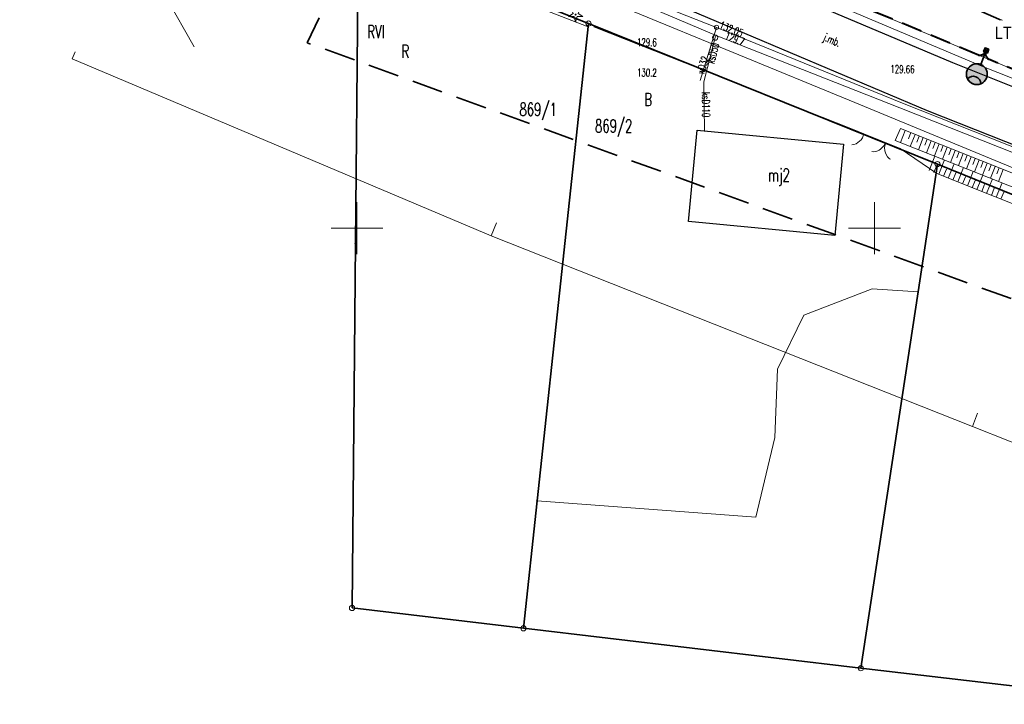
# Model space of a CAD drawing. Header units: metres. Extents: x 0 to 6497944, y 0 to 5963356.
# Tile 39 of 197: x 6496667 to 6496763, y 5963154 to 5963220. Entities that reach past the tile are written whole.
import ezdxf
from ezdxf import colors
from ezdxf.entities.mleader import LeaderData, LeaderLine
from ezdxf.math import Vec2, Vec3

# ---------------------------------------------------------------- set-up
doc = ezdxf.new("R2010")
doc.units = ezdxf.units.M
doc.header["$MEASUREMENT"] = 0
doc.linetypes.add('L_0_04', pattern=[1.5, 1, -0.5])
doc.layers.get('0').update_dxf_attribs({"color": 8, "linetype": 'CONTINUOUS', "lineweight": 13})
doc.layers.get('DEFPOINTS').update_dxf_attribs({"linetype": 'CONTINUOUS', "lineweight": 0, "true_color": 0xffffff})
for name, color, linetype, lineweight in [('000_INNE__NIEZYDENTYFIKOWANE_', 8, 'CONTINUOUS', 13), ('209_OPIS_KONTURU_KLASYFIKACYJNEGO', 8, 'CONTINUOUS', 13), ('210_OZNACZENIE_UzYTKU', 8, 'CONTINUOUS', 13), ('211_NR_DZIAlKI', 7, 'CONTINUOUS', 25), ('217_GRANICA_KONTURU_KLASYFIKCYJNEGO', 8, 'CONTINUOUS', 13), ('218_GRANICA_UzYTKU', 8, 'CONTINUOUS', 13), ('219_LINIA_GRANICY', 3, 'CONTINUOUS', 35), ('312_BUDYNEK__POWIERZCHNIA_', 8, 'CONTINUOUS', 30), ('312_NUMER_EWIDENCYJNY_BUDYNKU_ATR124', 8, 'CONTINUOUS', 13), ('BRAMA__LINIA_', 8, 'CONTINUOUS', 13), ('drzewo_iglaste__punkt_', 8, 'CONTINUOUS', 13), ('E_proj_opisy_ośw.', 7, 'CONTINUOUS', 13), ('E_proj_ośw_latarnia', 1, 'CONTINUOUS', 35), ('E_proj_ośw_linia_obw. 200', 1, 'L_0_04', 40), ('FURTKA__LINIA_', 8, 'CONTINUOUS', 13), ('JEZDNIA__POWIERZCHNIA_', 8, 'CONTINUOUS', 25), ('JEZDNIA__POWIERZCHNIA__ATR17', 8, 'CONTINUOUS', 13), ('OGRODZENIE_TRWAlE__LINIA_', 8, 'CONTINUOUS', 13), ('PRZEWoD_KANALIZACYJNY__LINIA_', 36, 'CONTINUOUS', 13), ('PRZEWoD_KANALIZACYJNY__LINIA__ATR1', 36, 'CONTINUOUS', 13), ('PRZEWoD_TELEKOMUNIKACYJNY__LINIA_', 30, 'CONTINUOUS', 13), ('PRZEWoD_WODOCIaGOWY__LINIA_', 5, 'CONTINUOUS', 13), ('PRZEWoD_WODOCIaGOWY__LINIA__ATR1', 5, 'CONTINUOUS', 13), ('PUNKT_O_OKREsLONEJ_WYSOKOsCI__SIEc_KANALIZACYJNA__ATR2', 36, 'CONTINUOUS', 13), ('PUNKT_O_OKREsLONEJ_WYSOKOsCI__SIEc_WODOCIaGOWA__ATR2', 5, 'CONTINUOUS', 13), ('PUNKT_WYSOKOsCIOWY_NATURALNY_ATR2', 8, 'CONTINUOUS', 13), ('PUNKT_WYSOKOsCIOWY_SZTUCZNY_ATR2', 8, 'CONTINUOUS', 13), ('siatka', 8, 'CONTINUOUS', 13), ('SKARPA_NIEUMOCNIONA__POWIERZCHNIA_', 8, 'CONTINUOUS', 13), ('wlaz_okragly___siec_kanalizacyjna__punkt_', 36, 'CONTINUOUS', 13), ('ZAKRES', 190, 'L_0_04', 35), ('zasuwa___siec_wodociagowa__punkt_', 5, 'CONTINUOUS', 13), ('ZYWOPLOT', 8, 'CONTINUOUS', 13)]:
    doc.layers.add(name, color=color, linetype=linetype, lineweight=lineweight)
doc.styles.add('Narrow', font='ARIALN.TTF', dxfattribs={"height": 2})
doc.styles.get("Standard").update_dxf_attribs({"font": 'simplex.shx'})

# ---------------------------------------------------------------- blocks, each defined once
blk = doc.blocks.new('BGB')
at = {"color": 0, "linetype": 'Continuous', "flags": 128}
for points in [[(0, 0), (0, 0.4), (-0.1, 0.9), (-0.4, 1.5), (-0.8, 2), (-1.3, 2.4), (-1.8, 2.6), (-2, 2.6)], [(0, 0.1), (0.1, 0.6), (0.3, 1.1), (0.5, 1.5), (0.7, 1.8), (0.9, 2), (1.2, 2.3), (1.5, 2.5), (1.9, 2.6)]]:
    blk.add_lwpolyline(points, dxfattribs=at)
blk = doc.blocks.new('DIG')
at = {"color": 0, "linetype": 'Continuous', "lineweight": 18, "flags": 128}
blk.add_lwpolyline([(-1, 1.3), (0, 0.6), (1, 1.3), (0.5, 0.2), (1.4, -0.4), (0.3, -0.4), (0, -1.5), (-0.3, -0.4), (-1.4, -0.4), (-0.5, 0.2), (-1, 1.3)], dxfattribs=at)
at = {"color": 0, "linetype": 'Continuous', "lineweight": 18}
blk.add_circle((0, 0), 0.1, dxfattribs=at)
blk = doc.blocks.new('GRT')
at = {"color": 0, "linetype": 'Continuous', "lineweight": 18}
blk.add_circle((0, 0), 0.5, dxfattribs=at)
blk = doc.blocks.new('GRO')
at = {"color": 0, "linetype": 'Continuous', "lineweight": 13}
blk.add_circle((0, 0), 0.1, dxfattribs=at)
blk = doc.blocks.new('A$C5E955987')
at = {"layer": 'E_proj_ośw_latarnia', "true_color": 0xffffff}
h = blk.add_hatch(color=7, dxfattribs=at)
h.dxf.hatch_style = 1
h.paths.add_polyline_path([(3.223, 1.824, 1), (3.408, 1.892, 1)], flags=0)
h.paths.add_polyline_path([(3.2, 1.606), (3.567, 1.742), (3.431, 2.111), (3.064, 1.976)])
h.paths.add_polyline_path([(3.223, 1.824, -1), (3.408, 1.892, -1)], flags=16)
h.paths.add_polyline_path([(0.071, 1.38, -0.683546), (0.557, 0.106, 0.679532), (1.952, 1.355, 0.687575)])
h = blk.add_hatch(color=7, dxfattribs=at)
h.dxf.hatch_style = 1
h.paths.add_polyline_path([(3.223, 1.824, 1), (3.408, 1.892, 1)])
at = {"layer": 'E_proj_ośw_latarnia'}
blk.add_hatch(color=256, dxfattribs=at).paths.add_polyline_path([(0.071, 1.38, 0.389707), (0.557, 0.106), (0.557, 0.106, 0.683546)])
blk.add_lwpolyline([(3.567, 1.742), (3.2, 1.606), (3.064, 1.976), (3.431, 2.111)], close=True, dxfattribs=at)
blk.add_lwpolyline([(0.071, 1.38, 0.389707), (0.557, 0.106), (0.557, 0.106, 0.683546)], format="xyb", close=True, dxfattribs=at)
at = {"layer": 'E_proj_ośw_latarnia', "flags": 128}
blk.add_lwpolyline([(3.132, 1.791), (1.952, 1.355)], dxfattribs=at)
at = {"layer": 'E_proj_ośw_latarnia'}
for centre, radius in [((1.007, 1.007), 1.007), ((3.315, 1.858), 0.0984)]:
    blk.add_circle(centre, radius, dxfattribs=at)
blk = doc.blocks.new('_None')

msp = doc.modelspace()

# ---------------------------------------------------------------- linework, layer by layer
at = {"layer": '000_INNE__NIEZYDENTYFIKOWANE_', "flags": 128}
for points in [[(6496752.97, 5963209.43), (6496752.51, 5963208.27)], [(6496753.5, 5963209.23), (6496753.27, 5963208.64)], [(6496753.92, 5963209.06), (6496753.46, 5963207.9)], [(6496754.32, 5963208.9), (6496754.08, 5963208.32)], [(6496754.71, 5963208.75), (6496754.24, 5963207.58)], [(6496755.09, 5963208.59), (6496754.86, 5963208.01)], [(6496755.48, 5963208.44), (6496755.02, 5963207.28)], [(6496755.87, 5963208.28), (6496755.64, 5963207.7)], [(6496756.25, 5963208.13), (6496755.79, 5963206.97)], [(6496756.64, 5963207.97), (6496756.41, 5963207.39)], [(6496757.03, 5963207.82), (6496756.57, 5963206.66)], [(6496757.41, 5963207.67), (6496757.18, 5963207.09)], [(6496757.8, 5963207.51), (6496757.34, 5963206.35)], [(6496758.19, 5963207.36), (6496757.96, 5963206.78)], [(6496758.57, 5963207.2), (6496758.11, 5963206.05)], [(6496758.96, 5963207.05), (6496758.73, 5963206.47)], [(6496755.28, 5963205.57), (6496755.83, 5963206.95)], [(6496755.74, 5963205.39), (6496756.01, 5963206.08)], [(6496756.2, 5963205.2), (6496756.75, 5963206.59)], [(6496757.12, 5963204.84), (6496757.68, 5963206.22)], [(6496759.35, 5963206.9), (6496758.88, 5963205.74)], [(6496759.73, 5963206.74), (6496759.5, 5963206.16)], [(6496760.12, 5963206.59), (6496759.66, 5963205.43)], [(6496760.5, 5963206.44), (6496760.27, 5963205.86)], [(6496760.89, 5963206.28), (6496760.43, 5963205.13)], [(6496761.27, 5963206.13), (6496761.04, 5963205.55)], [(6496756.66, 5963205.02), (6496756.94, 5963205.71)], [(6496757.58, 5963204.65), (6496757.86, 5963205.34)], [(6496758.05, 5963204.47), (6496758.6, 5963205.85)], [(6496758.97, 5963204.09), (6496759.53, 5963205.48)], [(6496759.9, 5963203.72), (6496760.46, 5963205.11)], [(6496761.66, 5963205.97), (6496761.2, 5963204.82)], [(6496762.04, 5963205.82), (6496761.81, 5963205.24)], [(6496762.43, 5963205.67), (6496761.97, 5963204.51)], [(6496758.51, 5963204.28), (6496758.79, 5963204.97)], [(6496759.43, 5963203.91), (6496759.71, 5963204.6)], [(6496760.36, 5963203.54), (6496760.64, 5963204.23)], [(6496760.83, 5963203.35), (6496761.39, 5963204.75)], [(6496761.76, 5963202.98), (6496762.32, 5963204.38)], [(6496761.29, 5963203.16), (6496761.57, 5963203.86)], [(6496762.22, 5963202.79), (6496762.5, 5963203.49)]]:
    msp.add_lwpolyline(points, dxfattribs=at)
at = {"layer": '217_GRANICA_KONTURU_KLASYFIKCYJNEGO', "flags": 128}
for points in [[(6496739.93, 5963229.89), (6496767.28, 5963217.87)], [(6496700.08, 5963222.71), (6496699.85, 5963198.51)], [(6496722.37, 5963219.76), (6496714.03, 5963223.11)], [(6496717.4, 5963173.67), (6496722.37, 5963219.76)], [(6496756.08, 5963206.19), (6496754.21, 5963193.86)], [(6496774.91, 5963198.54), (6496756.08, 5963206.19)], [(6496699.85, 5963198.51), (6496699.52, 5963163.32)], [(6496754.21, 5963193.86), (6496748.68, 5963157.5)], [(6496716.08, 5963161.36), (6496717.4, 5963173.67)], [(6496699.52, 5963163.32), (6496716.08, 5963161.36)], [(6496748.68, 5963157.5), (6496776.84, 5963154.22)]]:
    msp.add_lwpolyline(points, dxfattribs=at)
at = {"layer": '218_GRANICA_UzYTKU', "flags": 128}
for points in [[(6496767.28, 5963217.87), (6496739.93, 5963229.89)], [(6496700.08, 5963222.71), (6496699.85, 5963198.51)], [(6496722.37, 5963219.76), (6496714.03, 5963223.11)], [(6496722.37, 5963219.76), (6496717.4, 5963173.67)], [(6496756.08, 5963206.19), (6496722.37, 5963219.76)], [(6496754.21, 5963193.86), (6496756.08, 5963206.19)], [(6496774.91, 5963198.54), (6496756.08, 5963206.19)], [(6496699.85, 5963198.51), (6496699.52, 5963163.32)], [(6496743.16, 5963191.6), (6496749.78, 5963194.15)], [(6496754.21, 5963193.86), (6496748.68, 5963157.5)], [(6496749.78, 5963194.15), (6496754.21, 5963193.86)], [(6496740.62, 5963186.37), (6496743.16, 5963191.6)], [(6496740.36, 5963179.78), (6496740.62, 5963186.37)], [(6496738.55, 5963172.08), (6496740.36, 5963179.78)], [(6496716.08, 5963161.36), (6496717.4, 5963173.67)], [(6496717.4, 5963173.67), (6496738.55, 5963172.08)], [(6496699.52, 5963163.32), (6496716.08, 5963161.36)], [(6496748.68, 5963157.5), (6496776.84, 5963154.22)]]:
    msp.add_lwpolyline(points, dxfattribs=at)
at = {"layer": '219_LINIA_GRANICY', "flags": 128}
for points in [[(6496739.93, 5963229.89), (6496767.28, 5963217.87)], [(6496700.08, 5963222.71), (6496699.85, 5963198.51)], [(6496722.37, 5963219.76), (6496714.03, 5963223.11)], [(6496722.37, 5963219.76), (6496717.4, 5963173.67)], [(6496756.08, 5963206.19), (6496722.37, 5963219.76)], [(6496756.08, 5963206.19), (6496754.21, 5963193.86)], [(6496774.91, 5963198.54), (6496756.08, 5963206.19)], [(6496699.52, 5963163.32), (6496699.85, 5963198.51)], [(6496748.68, 5963157.5), (6496754.21, 5963193.86)], [(6496716.08, 5963161.36), (6496717.4, 5963173.67)], [(6496699.52, 5963163.32), (6496716.08, 5963161.36)], [(6496716.08, 5963161.36), (6496748.68, 5963157.5)], [(6496776.84, 5963154.22), (6496748.68, 5963157.5)]]:
    msp.add_lwpolyline(points, dxfattribs=at)
at = {"layer": '312_BUDYNEK__POWIERZCHNIA_', "flags": 128}
for points in [[(6496732.04, 5963200.63), (6496732.87, 5963209.45)], [(6496732.87, 5963209.45), (6496747.01, 5963208.12)], [(6496747.01, 5963208.12), (6496746.17, 5963199.29)], [(6496746.17, 5963199.29), (6496732.04, 5963200.63)]]:
    msp.add_lwpolyline(points, dxfattribs=at)
at = {"layer": 'BRAMA__LINIA_', "flags": 128}
msp.add_lwpolyline([(6496752.47, 5963207.69), (6496748.98, 5963209.11)], dxfattribs=at)
at = {"layer": 'BRAMA__LINIA_'}
msp.add_point((6496751.1, 5963208.24), dxfattribs=at)
at = {"layer": 'DEFPOINTS', "linetype": 'Continuous'}
for points in [[(6497088.043, 5963087.571), (6497060.045, 5963098.826), (6497042.297, 5963105.911), (6497018.375, 5963115.111), (6496987.875, 5963126.752), (6496948.56, 5963142.251), (6496913.72, 5963155.871), (6496877.688, 5963170.071), (6496842.01, 5963184.196), (6496806.205, 5963198.271), (6496777.12, 5963209.766), (6496767.44, 5963213.646), (6496738.46, 5963225.696), (6496718.82, 5963233.986)], [(6496946.338, 5963142.526), (6496899.759, 5963160.703), (6496900.187, 5963161.782), (6496899.765, 5963160.7), (6496853.189, 5963178.884), (6496853.577, 5963180.128), (6496853.189, 5963178.884), (6496806.7, 5963197.289), (6496807.198, 5963198.562), (6496806.7, 5963197.289), (6496760.21, 5963215.694), (6496760.715, 5963216.969), (6496760.21, 5963215.694), (6496719.722, 5963232.791), (6496720.014, 5963233.482)]]:
    msp.add_lwpolyline(points, dxfattribs=at)
at = {"layer": 'E_proj_ośw_linia_obw. 200', "ltscale": 2, "transparency": 33554687}
msp.add_lwpolyline([(6496945.981, 5963143.259), (6496913.72, 5963155.871), (6496900.477, 5963161.09, -0.40782), (6496900.247, 5963161.929, -0.383034), (6496899.484, 5963161.481), (6496877.688, 5963170.071), (6496853.924, 5963179.479, -0.389161), (6496853.69, 5963180.319, -0.368192), (6496852.962, 5963179.86), (6496842.003, 5963184.179), (6496807.466, 5963197.775, -0.385605), (6496807.221, 5963198.618, -0.323522), (6496806.502, 5963198.154), (6496777.12, 5963209.766), (6496767.44, 5963213.646), (6496761.012, 5963216.318, -0.384905), (6496760.791, 5963217.163, -0.357019), (6496760.046, 5963216.714), (6496738.46, 5963225.696), (6496719.92, 5963233.521, -0.426566), (6496719.666, 5963234.399, -1.422758)], format="xyb", dxfattribs=at)
at = {"layer": 'FURTKA__LINIA_', "flags": 128}
msp.add_lwpolyline([(6496748.98, 5963209.11), (6496747.87, 5963209.56)], dxfattribs=at)
at = {"layer": 'FURTKA__LINIA_'}
msp.add_arc((6496747.638, 5963209.411), 1.377, 276.88516, 347.5501, dxfattribs=at)
at = {"layer": 'JEZDNIA__POWIERZCHNIA_', "flags": 128}
for points in [[(6496672.18, 5963255.1), (6496679.24, 5963251.14), (6496696.42, 5963242.4), (6496718.27, 5963232.59), (6496757.55, 5963216.01), (6496766.89, 5963212.25)], [(6496773.11, 5963209.74), (6496774.89, 5963207.29), (6496774.9, 5963203.5), (6496755.11, 5963211.33), (6496728.65, 5963222.58), (6496704.07, 5963233.51), (6496694.42, 5963237.93), (6496676.66, 5963246.9), (6496669.91, 5963250.82)]]:
    msp.add_lwpolyline(points, dxfattribs=at)
at = {"layer": 'OGRODZENIE_TRWAlE__LINIA_', "flags": 128}
for points in [[(6496700.72, 5963222.46), (6496704.15, 5963226.52), (6496722.34, 5963219.45)], [(6496774.95, 5963197.71), (6496772.73, 5963198.6), (6496767.15, 5963200.83), (6496761.58, 5963203.05), (6496756.01, 5963205.28), (6496752.47, 5963207.69)]]:
    msp.add_lwpolyline(points, dxfattribs=at)
at = {"layer": 'PRZEWoD_KANALIZACYJNY__LINIA_', "flags": 128}
for points in [[(6496774.9, 5963202.73), (6496752.44, 5963211.61), (6496734.69, 5963218.61), (6496692.49, 5963236.5), (6496679.54, 5963242.96)], [(6496734.69, 5963218.61), (6496734.61, 5963218.4), (6496733.52, 5963214.13)], [(6496733.52, 5963214.13), (6496733.57, 5963209.38)]]:
    msp.add_lwpolyline(points, dxfattribs=at)
at = {"layer": 'PRZEWoD_TELEKOMUNIKACYJNY__LINIA_', "flags": 128}
msp.add_lwpolyline([(6496771.49, 5963202.48), (6496747.55, 5963212.35), (6496726.24, 5963221.11), (6496713.87, 5963225.96), (6496695.81, 5963227.81), (6496674.69, 5963238.03), (6496678.91, 5963226.93), (6496684.28, 5963217.5)], dxfattribs=at)
at = {"layer": 'PRZEWoD_WODOCIaGOWY__LINIA_', "flags": 128}
for points in [[(6496679.52, 5963243.61), (6496691.25, 5963237.53), (6496707.4, 5963230.16), (6496734.74, 5963219.39), (6496752.72, 5963212.06), (6496774.9, 5963203.29)], [(6496734.74, 5963219.39), (6496733.16, 5963214.27)]]:
    msp.add_lwpolyline(points, dxfattribs=at)
at = {"layer": 'siatka', "flags": 128}
for points in [[(6496700, 5963197.5), (6496700, 5963202.5)], [(6496750, 5963197.5), (6496750, 5963202.5)], [(6496697.5, 5963200), (6496702.5, 5963200)], [(6496747.5, 5963200), (6496752.5, 5963200)]]:
    msp.add_lwpolyline(points, dxfattribs=at)
at = {"layer": 'SKARPA_NIEUMOCNIONA__POWIERZCHNIA_', "flags": 128}
for points in [[(6496752.01, 5963208.47), (6496752.51, 5963209.62), (6496775.95, 5963200.28), (6496775.47, 5963199.15)], [(6496752.01, 5963208.47), (6496775.47, 5963199.15), (6496772.73, 5963198.6), (6496767.15, 5963200.83), (6496761.58, 5963203.05), (6496756.01, 5963205.28), (6496752.47, 5963207.69)]]:
    msp.add_lwpolyline(points, dxfattribs=at)
at = {"layer": 'wlaz_okragly___siec_kanalizacyjna__punkt_'}
msp.add_circle((6496734.61, 5963218.4), 0.25, dxfattribs=at)
at = {"layer": 'ZAKRES', "ltscale": 3, "flags": 128}
msp.add_lwpolyline([(6497692.5, 5963219.5), (6497716, 5963186.5), (6497672.2, 5963172.1), (6497502, 5963111.8), (6497349, 5963052), (6497312.6, 5963038.4), (6497228.6, 5963030.4), (6497133.5, 5963045.2), (6496948.4, 5963119.5), (6496936.6, 5963083.2), (6496927.9, 5963075.7), (6496873, 5963095.9), (6496849.7, 5963104.2), (6496824.8, 5963105.1), (6496784.8, 5963107.4), (6496786.6, 5963174.3), (6496788.5, 5963184), (6496695.2, 5963217.9), (6496711.8, 5963253.1), (6496961, 5963151.5), (6497143.1, 5963082.8), (6497228.1, 5963066.8), (6497302.3, 5963072), (6497492.1, 5963142.6)], close=True, dxfattribs=at)
at = {"layer": 'zasuwa___siec_wodociagowa__punkt_'}
msp.add_circle((6496734.74, 5963219.39), 0.2, dxfattribs=at)
at = {"layer": 'ZYWOPLOT', "flags": 128}
msp.add_lwpolyline([(6496722.89, 5963219.45), (6496747.87, 5963209.56)], dxfattribs=at)

# ---------------------------------------------------------------- block references
at = {"xscale": 0.5, "yscale": 0.5, "zscale": 0.5}
for name, p in [('GRT', (6496722.37, 5963219.76)), ('GRT', (6496756.08, 5963206.19)), ('GRO', (6496699.85, 5963198.51)), ('GRO', (6496754.21, 5963193.86)), ('GRO', (6496717.4, 5963173.67)), ('GRT', (6496699.52, 5963163.32)), ('GRT', (6496716.08, 5963161.36)), ('GRT', (6496748.68, 5963157.5))]:
    msp.add_blockref(name, p, dxfattribs=at)
at = {"layer": 'BRAMA__LINIA_', "xscale": 0.5, "yscale": 0.5, "zscale": 0.5, "rotation": 158}
msp.add_blockref('BGB', (6496751.1, 5963208.24), dxfattribs=at)
at = {"layer": 'drzewo_iglaste__punkt_', "xscale": 0.5, "yscale": 0.5, "zscale": 0.5}
msp.add_blockref('DIG', (6496721.12, 5963220.63), dxfattribs=at)
at = {"layer": 'E_proj_ośw_latarnia', "rotation": 48.26325779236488}
msp.add_blockref('A$C5E955987', (6496759.97, 5963213.452), dxfattribs=at)

# ---------------------------------------------------------------- texts
at = {"layer": '209_OPIS_KONTURU_KLASYFIKACYJNEGO', "width": 0.66}
msp.add_text('RVI', height=1.25, dxfattribs=at).set_placement((6496701, 5963218.35))
at = {"layer": '210_OZNACZENIE_UzYTKU', "width": 0.66}
for s, p in [('R', (6496704.3, 5963216.45)), ('B', (6496727.75, 5963211.8))]:
    msp.add_text(s, height=1.25, dxfattribs=at).set_placement(p)
at = {"layer": '211_NR_DZIAlKI', "width": 0.66}
for s, p in [('869/1', (6496715.7, 5963210.85)), ('869/2', (6496723, 5963209.25))]:
    msp.add_text(s, height=1.25, dxfattribs=at).set_placement(p)
at = {"layer": '312_NUMER_EWIDENCYJNY_BUDYNKU_ATR124', "width": 0.66}
msp.add_text('mj2', height=1.25, dxfattribs=at).set_placement((6496739.7, 5963204.5))
at = {"layer": 'JEZDNIA__POWIERZCHNIA__ATR17', "width": 0.66}
msp.add_text('j.mb.', height=0.75, rotation=337.1, dxfattribs=at).set_placement((6496744.99, 5963218.16))
at = {"layer": 'PRZEWoD_KANALIZACYJNY__LINIA__ATR1', "width": 0.66}
for s, rotation, p in [('ksD50', 75.7, (6496734.51, 5963215.82)), ('ksD110', 270.8, (6496733.33, 5963213.14))]:
    msp.add_text(s, height=0.75, rotation=rotation, dxfattribs=at).set_placement(p)
at = {"layer": 'PRZEWoD_WODOCIaGOWY__LINIA__ATR1', "width": 0.66}
msp.add_text('wD32', height=0.75, rotation=72.8, dxfattribs=at).set_placement((6496733.51, 5963214.78))
at = {"layer": 'PUNKT_O_OKREsLONEJ_WYSOKOsCI__SIEc_KANALIZACYJNA__ATR2', "width": 0.66}
msp.add_text('129.7', height=0.75, rotation=338.5, dxfattribs=at).set_placement((6496735.49, 5963218.29))
at = {"layer": 'PUNKT_O_OKREsLONEJ_WYSOKOsCI__SIEc_WODOCIaGOWA__ATR2', "width": 0.66}
msp.add_text('132.05', height=0.75, rotation=337.8, dxfattribs=at).set_placement((6496734.95, 5963219.31))
at = {"layer": 'PUNKT_WYSOKOsCIOWY_NATURALNY_ATR2', "width": 0.66}
for s, p in [('129.6', (6496727.05, 5963217.58)), ('130.2', (6496727.05, 5963214.66))]:
    msp.add_text(s, height=0.75, rotation=359.2, dxfattribs=at).set_placement(p)
at = {"layer": 'PUNKT_WYSOKOsCIOWY_SZTUCZNY_ATR2', "width": 0.66}
msp.add_text('129.66', height=0.75, rotation=359.2, dxfattribs=at).set_placement((6496751.53, 5963214.99))

# ---------------------------------------------------------------- next in the draw order: leaders
at = {"layer": 'E_proj_opisy_ośw.', "color": 10}
ml = msp.add_multileader_mtext('Standard', dxfattribs=at)
ml.set_content('\\A1;LT 108', color=10, style='Narrow')
ml.set_leader_properties(color=256)
ml.set_arrow_properties(name='NONE')
ml.build(insert=Vec2(0, 0))
ml.multileader.update_dxf_attribs({"leader_type": 0, "has_dogleg": 0, "has_text_frame": 1, "text_left_attachment_type": 3, "dogleg_length": 0.36, "arrow_head_size": 0, "scale": 0.7})
ctx = ml.context
ctx.base_point, ctx.scale, ctx.char_height, ctx.arrow_head_size, ctx.landing_gap_size, ctx.plane_origin = Vec3(6497590.207, 5963168.082), 0.7, 1.2, 0, 0.42, Vec3(6498440.769, 5963064.192)
ctx.left_attachment = 3
notes = []
notes.append((ctx, [(0, (0, 0, 0), (0, 0), (1, 0), 1, [])]))
ctx.mtext.insert, ctx.mtext.line_spacing_factor, ctx.mtext.flow_direction = Vec3(6497590.627, 5963168.697), 0.266667, 5
ctx.mtext.has_bg_fill, ctx.mtext.bg_color, ctx.mtext.bg_scale_factor, ctx.mtext.bg_transparency, ctx.mtext.use_window_bg_color = 1, -1073741824, 1.5, 0, 1
for ctx, leaders in notes:
    for number, flags, end, landing, length, lines in leaders:
        leader = LeaderData()
        leader.index, (leader.has_last_leader_line, leader.has_dogleg_vector, leader.attachment_direction) = number, flags
        leader.last_leader_point, leader.dogleg_vector, leader.dogleg_length = Vec3(end), Vec3(landing), length
        for number, points, colour, breaks in lines:
            line = LeaderLine()
            line.index, line.vertices, line.color, line.breaks = number, Vec3.list(points), colors.encode_raw_color(colour), breaks
            leader.lines.append(line)
        ctx.leaders.append(leader)

# ---------------------------------------------------------------- next in the draw order: leaders
ml = msp.add_multileader_mtext('Standard', dxfattribs=at)
ml.set_content('\\A1;LT 109', color=10, style='Narrow')
ml.set_leader_properties(color=256)
ml.set_arrow_properties(name='NONE')
ml.build(insert=Vec2(0, 0))
ml.multileader.update_dxf_attribs({"leader_type": 0, "has_dogleg": 0, "has_text_frame": 1, "text_left_attachment_type": 3, "dogleg_length": 0.36, "arrow_head_size": 0, "scale": 0.7})
ctx = ml.context
ctx.base_point, ctx.scale, ctx.char_height, ctx.arrow_head_size, ctx.landing_gap_size, ctx.plane_origin = Vec3(6497636.957, 5963185.464), 0.7, 1.2, 0, 0.42, Vec3(6498487.931, 5963080.837)
ctx.left_attachment = 3
notes = []
notes.append((ctx, [(0, (0, 0, 0), (0, 0), (1, 0), 1, [])]))
ctx.mtext.insert, ctx.mtext.line_spacing_factor, ctx.mtext.flow_direction = Vec3(6497637.377, 5963186.079), 0.266667, 5
ctx.mtext.has_bg_fill, ctx.mtext.bg_color, ctx.mtext.bg_scale_factor, ctx.mtext.bg_transparency, ctx.mtext.use_window_bg_color = 1, -1073741824, 1.5, 0, 1
for ctx, leaders in notes:
    for number, flags, end, landing, length, lines in leaders:
        leader = LeaderData()
        leader.index, (leader.has_last_leader_line, leader.has_dogleg_vector, leader.attachment_direction) = number, flags
        leader.last_leader_point, leader.dogleg_vector, leader.dogleg_length = Vec3(end), Vec3(landing), length
        for number, points, colour, breaks in lines:
            line = LeaderLine()
            line.index, line.vertices, line.color, line.breaks = number, Vec3.list(points), colors.encode_raw_color(colour), breaks
            leader.lines.append(line)
        ctx.leaders.append(leader)

# ---------------------------------------------------------------- next in the draw order: leaders
ml = msp.add_multileader_mtext('Standard', dxfattribs=at)
ml.set_content('\\A1;LT 110', color=10, style='Narrow')
ml.set_leader_properties(color=256)
ml.set_arrow_properties(name='NONE')
ml.build(insert=Vec2(0, 0))
ml.multileader.update_dxf_attribs({"leader_type": 0, "has_dogleg": 0, "has_text_frame": 1, "text_left_attachment_type": 3, "dogleg_length": 0.36, "arrow_head_size": 0, "scale": 0.7})
ctx = ml.context
ctx.base_point, ctx.scale, ctx.char_height, ctx.arrow_head_size, ctx.landing_gap_size, ctx.plane_origin = Vec3(6497684.163, 5963202.624), 0.7, 1.2, 0, 0.42, Vec3(6498534.844, 5963098.192)
ctx.left_attachment = 3
notes = []
notes.append((ctx, [(0, (0, 0, 0), (0, 0), (1, 0), 1, [])]))
ctx.mtext.insert, ctx.mtext.line_spacing_factor, ctx.mtext.flow_direction = Vec3(6497684.583, 5963203.239), 0.266667, 5
ctx.mtext.has_bg_fill, ctx.mtext.bg_color, ctx.mtext.bg_scale_factor, ctx.mtext.bg_transparency, ctx.mtext.use_window_bg_color = 1, -1073741824, 1.5, 0, 1
for ctx, leaders in notes:
    for number, flags, end, landing, length, lines in leaders:
        leader = LeaderData()
        leader.index, (leader.has_last_leader_line, leader.has_dogleg_vector, leader.attachment_direction) = number, flags
        leader.last_leader_point, leader.dogleg_vector, leader.dogleg_length = Vec3(end), Vec3(landing), length
        for number, points, colour, breaks in lines:
            line = LeaderLine()
            line.index, line.vertices, line.color, line.breaks = number, Vec3.list(points), colors.encode_raw_color(colour), breaks
            leader.lines.append(line)
        ctx.leaders.append(leader)

# ---------------------------------------------------------------- next in the draw order: leaders
ml = msp.add_multileader_mtext('Standard', dxfattribs=at)
ml.set_content('\\A1;LT 208', color=10, style='Narrow')
ml.set_leader_properties(color=256)
ml.set_arrow_properties(name='NONE')
ml.build(insert=Vec2(0, 0))
ml.multileader.update_dxf_attribs({"leader_type": 0, "has_dogleg": 0, "has_text_frame": 1, "text_left_attachment_type": 3, "dogleg_length": 0.36, "arrow_head_size": 0, "scale": 0.7})
ctx = ml.context
ctx.base_point, ctx.scale, ctx.char_height, ctx.arrow_head_size, ctx.landing_gap_size, ctx.plane_origin = Vec3(6496900.622, 5963163.542), 0.7, 1.2, 0, 0.42, Vec3(6497750.821, 5963060.312)
ctx.left_attachment = 3
notes = []
notes.append((ctx, [(0, (0, 0, 0), (0, 0), (1, 0), 1, [])]))
ctx.mtext.insert, ctx.mtext.line_spacing_factor, ctx.mtext.flow_direction = Vec3(6496901.042, 5963164.157), 0.266667, 5
ctx.mtext.has_bg_fill, ctx.mtext.bg_color, ctx.mtext.bg_scale_factor, ctx.mtext.bg_transparency, ctx.mtext.use_window_bg_color = 1, -1073741824, 1.5, 0, 1
for ctx, leaders in notes:
    for number, flags, end, landing, length, lines in leaders:
        leader = LeaderData()
        leader.index, (leader.has_last_leader_line, leader.has_dogleg_vector, leader.attachment_direction) = number, flags
        leader.last_leader_point, leader.dogleg_vector, leader.dogleg_length = Vec3(end), Vec3(landing), length
        for number, points, colour, breaks in lines:
            line = LeaderLine()
            line.index, line.vertices, line.color, line.breaks = number, Vec3.list(points), colors.encode_raw_color(colour), breaks
            leader.lines.append(line)
        ctx.leaders.append(leader)

# ---------------------------------------------------------------- next in the draw order: leaders
ml = msp.add_multileader_mtext('Standard', dxfattribs=at)
ml.set_content('\\A1;LT 209', color=10, style='Narrow')
ml.set_leader_properties(color=256)
ml.set_arrow_properties(name='NONE')
ml.build(insert=Vec2(0, 0))
ml.multileader.update_dxf_attribs({"leader_type": 0, "has_dogleg": 0, "has_text_frame": 1, "text_left_attachment_type": 3, "dogleg_length": 0.36, "arrow_head_size": 0, "scale": 0.7})
ctx = ml.context
ctx.base_point, ctx.scale, ctx.char_height, ctx.arrow_head_size, ctx.landing_gap_size, ctx.plane_origin = Vec3(6496853.874, 5963181.896), 0.7, 1.2, 0, 0.42, Vec3(6497704.074, 5963078.667)
ctx.left_attachment = 3
notes = []
notes.append((ctx, [(0, (0, 0, 0), (0, 0), (1, 0), 1, [])]))
ctx.mtext.insert, ctx.mtext.line_spacing_factor, ctx.mtext.flow_direction = Vec3(6496854.294, 5963182.511), 0.266667, 5
ctx.mtext.has_bg_fill, ctx.mtext.bg_color, ctx.mtext.bg_scale_factor, ctx.mtext.bg_transparency, ctx.mtext.use_window_bg_color = 1, -1073741824, 1.5, 0, 1
for ctx, leaders in notes:
    for number, flags, end, landing, length, lines in leaders:
        leader = LeaderData()
        leader.index, (leader.has_last_leader_line, leader.has_dogleg_vector, leader.attachment_direction) = number, flags
        leader.last_leader_point, leader.dogleg_vector, leader.dogleg_length = Vec3(end), Vec3(landing), length
        for number, points, colour, breaks in lines:
            line = LeaderLine()
            line.index, line.vertices, line.color, line.breaks = number, Vec3.list(points), colors.encode_raw_color(colour), breaks
            leader.lines.append(line)
        ctx.leaders.append(leader)

# ---------------------------------------------------------------- next in the draw order: leaders
ml = msp.add_multileader_mtext('Standard', dxfattribs=at)
ml.set_content('\\A1;LT 210', color=10, style='Narrow')
ml.set_leader_properties(color=256)
ml.set_arrow_properties(name='NONE')
ml.build(insert=Vec2(0, 0))
ml.multileader.update_dxf_attribs({"leader_type": 0, "has_dogleg": 0, "has_text_frame": 1, "text_left_attachment_type": 3, "dogleg_length": 0.36, "arrow_head_size": 0, "scale": 0.7})
ctx = ml.context
ctx.base_point, ctx.scale, ctx.char_height, ctx.arrow_head_size, ctx.landing_gap_size, ctx.plane_origin = Vec3(6496807.661, 5963200.222), 0.7, 1.2, 0, 0.42, Vec3(6497657.86, 5963096.992)
ctx.left_attachment = 3
notes = []
notes.append((ctx, [(0, (0, 0, 0), (0, 0), (1, 0), 1, [])]))
ctx.mtext.insert, ctx.mtext.line_spacing_factor, ctx.mtext.flow_direction = Vec3(6496808.081, 5963200.837), 0.266667, 5
ctx.mtext.has_bg_fill, ctx.mtext.bg_color, ctx.mtext.bg_scale_factor, ctx.mtext.bg_transparency, ctx.mtext.use_window_bg_color = 1, -1073741824, 1.5, 0, 1
for ctx, leaders in notes:
    for number, flags, end, landing, length, lines in leaders:
        leader = LeaderData()
        leader.index, (leader.has_last_leader_line, leader.has_dogleg_vector, leader.attachment_direction) = number, flags
        leader.last_leader_point, leader.dogleg_vector, leader.dogleg_length = Vec3(end), Vec3(landing), length
        for number, points, colour, breaks in lines:
            line = LeaderLine()
            line.index, line.vertices, line.color, line.breaks = number, Vec3.list(points), colors.encode_raw_color(colour), breaks
            leader.lines.append(line)
        ctx.leaders.append(leader)

# ---------------------------------------------------------------- next in the draw order: leaders
ml = msp.add_multileader_mtext('Standard', dxfattribs=at)
ml.set_content('\\A1;LT 211', color=10, style='Narrow')
ml.set_leader_properties(color=256)
ml.set_arrow_properties(name='NONE')
ml.build(insert=Vec2(0, 0))
ml.multileader.update_dxf_attribs({"leader_type": 0, "has_dogleg": 0, "has_text_frame": 1, "text_left_attachment_type": 3, "dogleg_length": 0.36, "arrow_head_size": 0, "scale": 0.7})
ctx = ml.context
ctx.base_point, ctx.scale, ctx.char_height, ctx.arrow_head_size, ctx.landing_gap_size, ctx.plane_origin = Vec3(6496761.219, 5963218.855), 0.7, 1.2, 0, 0.42, Vec3(6497611.418, 5963115.615)
ctx.left_attachment = 3
notes = []
notes.append((ctx, [(0, (0, 0, 0), (0, 0), (1, 0), 1, [])]))
ctx.mtext.insert, ctx.mtext.line_spacing_factor, ctx.mtext.flow_direction = Vec3(6496761.639, 5963219.46), 0.266667, 5
ctx.mtext.has_bg_fill, ctx.mtext.bg_color, ctx.mtext.bg_scale_factor, ctx.mtext.bg_transparency, ctx.mtext.use_window_bg_color = 1, -1073741824, 1.5, 0, 1
for ctx, leaders in notes:
    for number, flags, end, landing, length, lines in leaders:
        leader = LeaderData()
        leader.index, (leader.has_last_leader_line, leader.has_dogleg_vector, leader.attachment_direction) = number, flags
        leader.last_leader_point, leader.dogleg_vector, leader.dogleg_length = Vec3(end), Vec3(landing), length
        for number, points, colour, breaks in lines:
            line = LeaderLine()
            line.index, line.vertices, line.color, line.breaks = number, Vec3.list(points), colors.encode_raw_color(colour), breaks
            leader.lines.append(line)
        ctx.leaders.append(leader)

# ---------------------------------------------------------------- next in the draw order: leaders
ml = msp.add_multileader_mtext('Standard', dxfattribs=at)
ml.set_content('\\A1;LT 212', color=10, style='Narrow')
ml.set_leader_properties(color=256)
ml.set_arrow_properties(name='NONE')
ml.build(insert=Vec2(0, 0))
ml.multileader.update_dxf_attribs({"leader_type": 0, "has_dogleg": 0, "has_text_frame": 1, "text_left_attachment_type": 3, "dogleg_length": 0.36, "arrow_head_size": 0, "scale": 0.7})
ctx = ml.context
ctx.base_point, ctx.scale, ctx.char_height, ctx.arrow_head_size, ctx.landing_gap_size, ctx.plane_origin = Vec3(6496719.81, 5963236.399), 0.7, 1.2, 0, 0.42, Vec3(6497570.009, 5963133.159)
ctx.left_attachment = 3
notes = []
notes.append((ctx, [(0, (0, 0, 0), (0, 0), (1, 0), 1, [])]))
ctx.mtext.insert, ctx.mtext.line_spacing_factor, ctx.mtext.flow_direction = Vec3(6496720.23, 5963237.004), 0.266667, 5
ctx.mtext.has_bg_fill, ctx.mtext.bg_color, ctx.mtext.bg_scale_factor, ctx.mtext.bg_transparency, ctx.mtext.use_window_bg_color = 1, -1073741824, 1.5, 0, 1
for ctx, leaders in notes:
    for number, flags, end, landing, length, lines in leaders:
        leader = LeaderData()
        leader.index, (leader.has_last_leader_line, leader.has_dogleg_vector, leader.attachment_direction) = number, flags
        leader.last_leader_point, leader.dogleg_vector, leader.dogleg_length = Vec3(end), Vec3(landing), length
        for number, points, colour, breaks in lines:
            line = LeaderLine()
            line.index, line.vertices, line.color, line.breaks = number, Vec3.list(points), colors.encode_raw_color(colour), breaks
            leader.lines.append(line)
        ctx.leaders.append(leader)

# ---------------------------------------------------------------- next in the draw order: linework, layer by layer
at = {"layer": 'DEFPOINTS', "linetype": 'Continuous'}
msp.add_lwpolyline([(6496939.597, 5963110.251), (6496893.029, 5963128.456), (6496899.1, 5963126.087), (6496899.301, 5963126.601), (6496899.1, 5963126.087), (6496852.521, 5963144.263), (6496852.95, 5963145.343), (6496852.527, 5963144.261), (6496805.951, 5963162.445), (6496806.339, 5963163.688), (6496805.951, 5963162.445), (6496759.462, 5963180.849), (6496759.96, 5963182.123), (6496759.462, 5963180.849), (6496712.972, 5963199.254), (6496713.477, 5963200.529), (6496712.972, 5963199.254), (6496672.485, 5963216.351), (6496672.776, 5963217.042)], dxfattribs=at)

doc.saveas('drawing.dxf')
